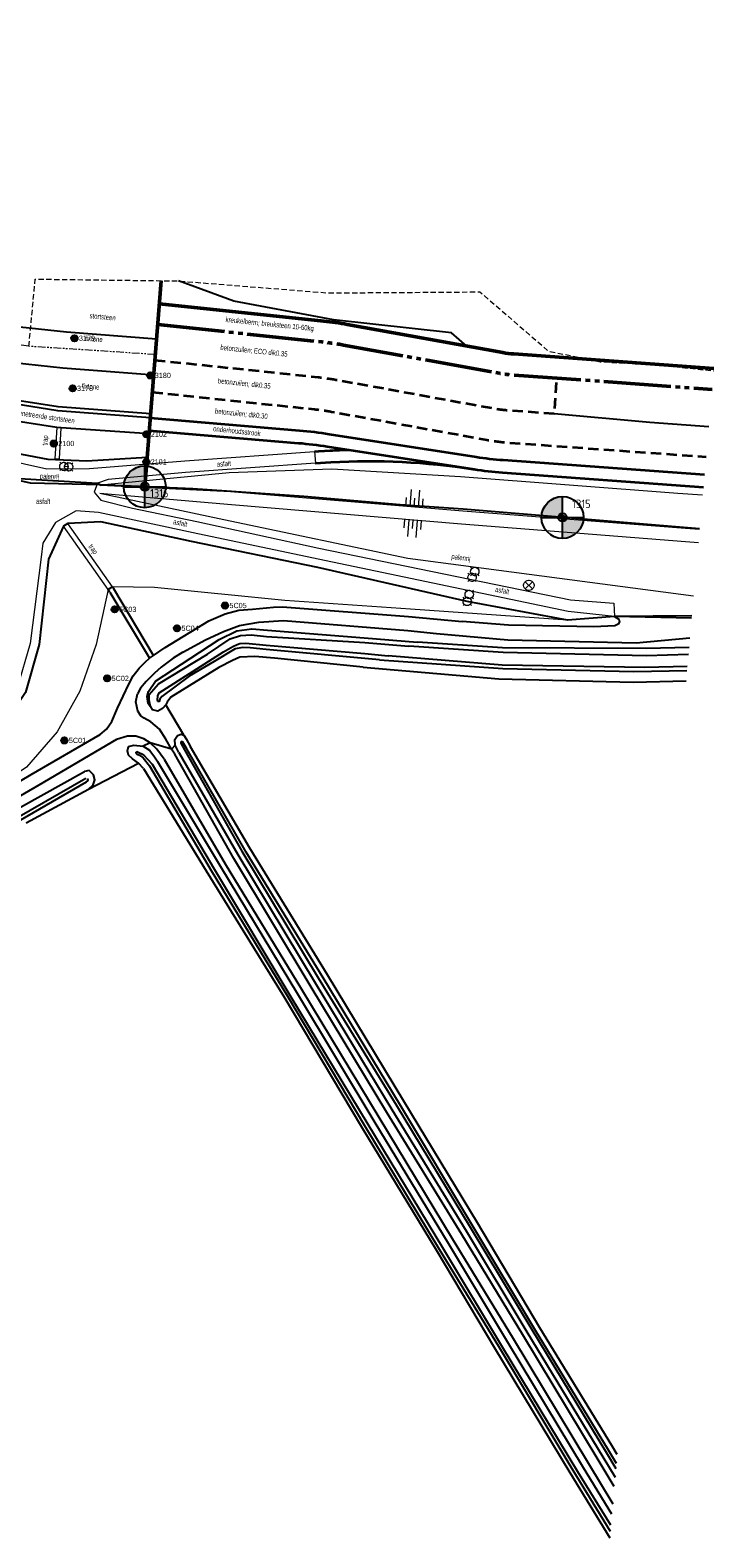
# Model space of a CAD drawing. Header units: metres. Extents: x 62183 to 64287, y 386037 to 390061.
# Tile 3 of 38: x 64124 to 64287, y 386037 to 386396. Entities that reach past the tile are written whole.
import ezdxf
from ezdxf.enums import TextEntityAlignment as Align

# ---------------------------------------------------------------- set-up
doc = ezdxf.new("R2010")
doc.units = ezdxf.units.M
for name, pattern in [('HIDDEN', [0.375, 0.25, -0.125]), ('JIS_09_08', [10.75, 8, -0.55, 0.55, -0.55, 0.55, -0.55]), ('PHANTOM2', [1.25, 0.625, -0.125, 0.125, -0.125, 0.125, -0.125])]:
    doc.linetypes.add(name, pattern=pattern)
doc.layers.get('0').update_dxf_attribs({"linetype": 'CONTINUOUS'})
for name, color, linetype in [('0 @ 0.5', 7, 'CONTINUOUS'), ('0 @ 1', 7, 'CONTINUOUS'), ('0 @ 5', 7, 'CONTINUOUS'), ('BS-BINNENKRUINLIJN-KPN', 253, 'CONTINUOUS'), ('BS-INSTEEK-SLOOT-KPN', 253, 'CONTINUOUS'), ('BS-OVERIG-KPN', 253, 'CONTINUOUS'), ('BS-SCHEIDINGSLIJN-TALUDBEKL', 253, 'CONTINUOUS'), ('BS-VLAKAFSLUITING', 253, 'CONTINUOUS'), ('BS-WATERLIJN-KPN', 253, 'CONTINUOUS')]:
    doc.layers.add(name, color=color, linetype=linetype)
for name, color, linetype, lineweight in [('BS-Boorpunten', 253, 'CONTINUOUS', 25), ('BS-Boorpuntnummer', 253, 'CONTINUOUS', 25), ('BS-Dijkpaal', 2, 'CONTINUOUS', 25), ('BS-Dijkpaalnr', 6, 'CONTINUOUS', 25), ('BS-KANT-KREUKELBERM', 35, 'PHANTOM2', 0), ('BS-KANT-VERHARDING', 253, 'CONTINUOUS', 0), ('BS-KRUINLIJN', 253, 'CONTINUOUS', 0), ('BS-OVERIGE-LIJNEN', 253, 'CONTINUOUS', 0), ('BS-OVERIGE-PUNTEN', 253, 'CONTINUOUS', 0), ('BS-OVERIGE-TEKSTEN', 253, 'CONTINUOUS', 0), ('BS-PAAL-STEEN', 253, 'CONTINUOUS', 0), ('BS-TEENLIJN', 11, 'CONTINUOUS', 0), ('BS-TRAP-CONTOUR', 253, 'CONTINUOUS', 0), ('BS-TUSSENBERM', 253, 'CONTINUOUS', 0), ('BS-VERKEERSBORD-BEHEER-WK', 253, 'CONTINUOUS', 0), ('BS-ZANDLIJN', 2, 'HIDDEN', 20), ('TM-Kreukelberm', 43, 'CONTINUOUS', 50), ('TM-Materiaalscheiding', 3, 'HIDDEN', 35), ('TM-onderhoudsweg', 3, 'CONTINUOUS', 35), ('TM-Teenconstructie', 20, 'JIS_09_08', 50)]:
    doc.layers.add(name, color=color, linetype=linetype, lineweight=lineweight)
doc.layers.add('THEORETISCHE_NULLIJN', color=125, linetype='CONTINUOUS', plot=False)
doc.styles.add('ISO', font='isocp.shx', dxfattribs={"height": 2.5})

# ---------------------------------------------------------------- blocks, each defined once
blk = doc.blocks.new('81', base_point=(62183.206022, 386036.879328))
at = {"layer": 'BS-OVERIGE-PUNTEN'}
blk.add_polyline3d([(62183.049772, 386036.410578, 0), (62182.924772, 386036.473078, 0), (62182.799772, 386036.598078, 0), (62182.737272, 386036.723078, 0), (62182.706022, 386036.848078, 0), (62182.737272, 386037.035578, 0), (62182.799772, 386037.160578, 0), (62182.924772, 386037.285578, 0), (62183.049772, 386037.348078, 0), (62183.174772, 386037.379328, 0), (62183.237272, 386037.379328, 0), (62183.362272, 386037.348078, 0), (62183.487272, 386037.285578, 0), (62183.612272, 386037.160578, 0), (62183.674772, 386037.035578, 0), (62183.706022, 386036.910578, 0), (62183.674772, 386036.723078, 0), (62183.612272, 386036.598078, 0), (62183.487272, 386036.473078, 0), (62183.362272, 386036.410578, 0), (62183.237272, 386036.379328, 0), (62183.174772, 386036.379328, 0)], close=True, dxfattribs=at)
for points in [[(62182.862272, 386037.223078, 0), (62182.706022, 386037.379328, 0)], [(62183.549772, 386037.223078, 0), (62183.706022, 386037.379328, 0)], [(62182.862272, 386036.535578, 0), (62182.706022, 386036.379328, 0)], [(62183.549772, 386036.535578, 0), (62183.706022, 386036.379328, 0)]]:
    blk.add_polyline3d(points, dxfattribs=at)
blk = doc.blocks.new('17', base_point=(65397.449219, 405320.3125))
at = {"layer": 'BS-VERKEERSBORD-BEHEER-WK'}
blk.add_lwpolyline([(65397.292969, 405319.84375), (65397.167969, 405319.90625), (65397.042969, 405320.03125), (65396.980469, 405320.15625), (65396.949219, 405320.28125), (65396.949219, 405320.34375), (65396.980469, 405320.46875), (65397.042969, 405320.59375), (65397.167969, 405320.71875), (65397.292969, 405320.78125), (65397.417969, 405320.8125), (65397.480469, 405320.8125), (65397.605469, 405320.78125), (65397.730469, 405320.71875), (65397.855469, 405320.59375), (65397.917969, 405320.46875), (65397.949219, 405320.34375), (65397.949219, 405320.28125), (65397.917969, 405320.15625), (65397.855469, 405320.03125), (65397.730469, 405319.90625), (65397.605469, 405319.84375), (65397.480469, 405319.8125), (65397.417969, 405319.8125)], close=True, dxfattribs=at)
for points in [[(65397.792969, 405320.65625), (65397.105469, 405319.96875)], [(65397.105469, 405320.65625), (65397.792969, 405319.96875)]]:
    blk.add_lwpolyline(points, dxfattribs=at)
blk = doc.blocks.new('dijkpaal')
at = {"layer": 'BS-Dijkpaal'}
h = blk.add_hatch(color=256, dxfattribs=at)
h.paths.add_polyline_path([(0, 0), (0, 1, 0.414214), (-1, 0)])
h.paths.add_polyline_path([(1, 0), (0, 0), (0, -1, 0.414214)])
for p, q in [((0, -1), (0, 1)), ((-1, 0), (1, 0))]:
    blk.add_line(p, q, dxfattribs=at)
blk.add_circle((0, 0), 1, dxfattribs=at)
blk = doc.blocks.new('*U744')
at = {"layer": '0 @ 0.5', "xscale": 0.5, "yscale": 0.5, "zscale": 0.5}
blk.add_blockref('dijkpaal', (64151.451, 386287.54), dxfattribs=at)
at = {"layer": '0 @ 1'}
blk.add_blockref('dijkpaal', (64151.451, 386287.54), dxfattribs=at)
at = {"layer": '0 @ 5', "xscale": 5, "yscale": 5, "zscale": 5}
blk.add_blockref('dijkpaal', (64151.451, 386287.54), dxfattribs=at)
blk = doc.blocks.new('*U745')
at = {"layer": '0 @ 0.5', "xscale": 0.5, "yscale": 0.5, "zscale": 0.5}
blk.add_blockref('dijkpaal', (64251.177, 386280.223), dxfattribs=at)
at = {"layer": '0 @ 1'}
blk.add_blockref('dijkpaal', (64251.177, 386280.223), dxfattribs=at)
at = {"layer": '0 @ 5', "xscale": 5, "yscale": 5, "zscale": 5}
blk.add_blockref('dijkpaal', (64251.177, 386280.223), dxfattribs=at)
blk = doc.blocks.new('S04')
at = {"color": 0}
for p, q in [((-1, 0), (-1, 4.01)), ((1, 0), (1, 4.01)), ((-2.01, 0), (-2.01, 2.01)), ((0, 0), (0, 2.01)), ((2.01, 0), (2.01, 2.01))]:
    blk.add_line(p, q, dxfattribs=at)
blk = doc.blocks.new('punt-boring')
at = {"layer": 'BS-Boorpunten'}
h = blk.add_hatch(color=8, dxfattribs=at)
h.dxf.hatch_style = 1
h.paths.add_polyline_path([(0.01, 1), (-0.87, -0.49), (0.86, -0.51)])
h = blk.add_hatch(color=1, dxfattribs=at)
h.dxf.hatch_style = 1
h.paths.add_polyline_path([(0.01, 1), (-0.87, -0.49), (0.86, -0.51)])
at = {"layer": 'BS-Boorpunten', "color": 8}
blk.add_lwpolyline([(0.01, 1), (-0.87, -0.49), (0.86, -0.51)], close=True, dxfattribs=at)
at = {"layer": 'BS-Boorpunten', "color": 1}
blk.add_lwpolyline([(0.01, 1), (-0.87, -0.49), (0.86, -0.51)], close=True, dxfattribs=at)
at = {"layer": 'BS-Boorpunten', "color": 8}
blk.add_circle((0, 0), 1, dxfattribs=at)
at = {"layer": 'BS-Boorpunten', "color": 1}
blk.add_circle((0, 0), 1, dxfattribs=at)
blk = doc.blocks.new('*U311', base_point=(64129.747, 386297.856))
at = {"layer": 'BS-Boorpunten', "xscale": 1.499999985, "yscale": 1.499999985, "zscale": 1.499999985}
blk.add_blockref('punt-boring', (64129.747, 386297.856), dxfattribs=at)
at = {"layer": 'BS-Boorpuntnummer', "linetype": 'ByBlock', "insert": (64131.867, 386297.856), "char_height": 2.5, "attachment_point": 4}
blk.add_mtext('2100', dxfattribs=at)
blk = doc.blocks.new('*U312', base_point=(64151.802, 386293.467))
at = {"layer": 'BS-Boorpunten', "xscale": 1.499999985, "yscale": 1.499999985, "zscale": 1.499999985}
blk.add_blockref('punt-boring', (64151.802, 386293.467), dxfattribs=at)
at = {"layer": 'BS-Boorpuntnummer', "linetype": 'ByBlock', "insert": (64153.922, 386293.467), "char_height": 2.5, "attachment_point": 4}
blk.add_mtext('2101', dxfattribs=at)
blk = doc.blocks.new('*U313', base_point=(64151.84, 386300.064))
at = {"layer": 'BS-Boorpunten', "xscale": 1.499999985, "yscale": 1.499999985, "zscale": 1.499999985}
blk.add_blockref('punt-boring', (64151.84, 386300.064), dxfattribs=at)
at = {"layer": 'BS-Boorpuntnummer', "linetype": 'ByBlock', "insert": (64153.96, 386300.064), "char_height": 2.5, "attachment_point": 4}
blk.add_mtext('2102', dxfattribs=at)
blk = doc.blocks.new('*U507', base_point=(64134.215, 386311.012))
at = {"layer": 'BS-Boorpunten', "xscale": 1.499999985, "yscale": 1.499999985, "zscale": 1.499999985}
blk.add_blockref('punt-boring', (64134.215, 386311.012), dxfattribs=at)
at = {"layer": 'BS-Boorpuntnummer', "linetype": 'ByBlock', "insert": (64136.335, 386311.012), "char_height": 2.5, "attachment_point": 4}
blk.add_mtext('3178', dxfattribs=at)
blk = doc.blocks.new('*U508', base_point=(64134.669, 386322.962))
at = {"layer": 'BS-Boorpunten', "xscale": 1.499999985, "yscale": 1.499999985, "zscale": 1.499999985}
blk.add_blockref('punt-boring', (64134.669, 386322.962), dxfattribs=at)
at = {"layer": 'BS-Boorpuntnummer', "linetype": 'ByBlock', "insert": (64136.789, 386322.962), "char_height": 2.5, "attachment_point": 4}
blk.add_mtext('3179', dxfattribs=at)
blk = doc.blocks.new('*U511', base_point=(64152.78, 386314.091))
at = {"layer": 'BS-Boorpunten', "xscale": 1.499999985, "yscale": 1.499999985, "zscale": 1.499999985}
blk.add_blockref('punt-boring', (64152.78, 386314.091), dxfattribs=at)
at = {"layer": 'BS-Boorpuntnummer', "linetype": 'ByBlock', "insert": (64154.9, 386314.091), "char_height": 2.5, "attachment_point": 4}
blk.add_mtext('3180', dxfattribs=at)
blk = doc.blocks.new('*U644', base_point=(64132.268, 386227.044))
at = {"layer": 'BS-Boorpunten', "xscale": 1.499999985, "yscale": 1.499999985, "zscale": 1.499999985}
blk.add_blockref('punt-boring', (64132.268, 386227.044), dxfattribs=at)
at = {"layer": 'BS-Boorpuntnummer', "linetype": 'ByBlock', "insert": (64134.388, 386227.044), "char_height": 2.5, "attachment_point": 4}
blk.add_mtext('5C01', dxfattribs=at)
blk = doc.blocks.new('*U645', base_point=(64142.472, 386241.837))
at = {"layer": 'BS-Boorpunten', "xscale": 1.499999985, "yscale": 1.499999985, "zscale": 1.499999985}
blk.add_blockref('punt-boring', (64142.472, 386241.837), dxfattribs=at)
at = {"layer": 'BS-Boorpuntnummer', "linetype": 'ByBlock', "insert": (64144.592, 386241.837), "char_height": 2.5, "attachment_point": 4}
blk.add_mtext('5C02', dxfattribs=at)
blk = doc.blocks.new('*U646', base_point=(64144.258, 386258.311))
at = {"layer": 'BS-Boorpunten', "xscale": 1.499999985, "yscale": 1.499999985, "zscale": 1.499999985}
blk.add_blockref('punt-boring', (64144.258, 386258.311), dxfattribs=at)
at = {"layer": 'BS-Boorpuntnummer', "linetype": 'ByBlock', "insert": (64146.378, 386258.311), "char_height": 2.5, "attachment_point": 4}
blk.add_mtext('5C03', dxfattribs=at)
blk = doc.blocks.new('*U647', base_point=(64159.154, 386253.8))
at = {"layer": 'BS-Boorpunten', "xscale": 1.499999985, "yscale": 1.499999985, "zscale": 1.499999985}
blk.add_blockref('punt-boring', (64159.154, 386253.8), dxfattribs=at)
at = {"layer": 'BS-Boorpuntnummer', "linetype": 'ByBlock', "insert": (64161.274, 386253.8), "char_height": 2.5, "attachment_point": 4}
blk.add_mtext('5C04', dxfattribs=at)
blk = doc.blocks.new('*U648', base_point=(64170.613, 386259.219))
at = {"layer": 'BS-Boorpunten', "xscale": 1.499999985, "yscale": 1.499999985, "zscale": 1.499999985}
blk.add_blockref('punt-boring', (64170.613, 386259.219), dxfattribs=at)
at = {"layer": 'BS-Boorpuntnummer', "linetype": 'ByBlock', "insert": (64172.733, 386259.219), "char_height": 2.5, "attachment_point": 4}
blk.add_mtext('5C05', dxfattribs=at)
blk = doc.blocks.new('A$C58CE76E8')
at = {"layer": 'BS-Boorpunten', "xscale": 0.5, "yscale": 0.5, "zscale": 0.5}
for name, p in [('*U508', (64134.669, 386322.962)), ('*U511', (64152.78, 386314.091)), ('*U507', (64134.215, 386311.012)), ('*U313', (64151.84, 386300.064)), ('*U311', (64129.747, 386297.856)), ('*U312', (64151.802, 386293.467)), ('*U646', (64144.258, 386258.311)), ('*U648', (64170.613, 386259.219)), ('*U647', (64159.154, 386253.8)), ('*U645', (64142.472, 386241.837)), ('*U644', (64132.268, 386227.044))]:
    blk.add_blockref(name, p, dxfattribs=at)
at = {"layer": 'BS-Boorpunten', "color": 253, "xscale": 0.5, "yscale": 0.5, "zscale": 0.5}
for name, p in [('*U508', (64134.669, 386322.962)), ('*U508', (64134.669, 386322.962)), ('*U508', (64134.669, 386322.962)), ('*U511', (64152.78, 386314.091)), ('*U511', (64152.78, 386314.091)), ('*U511', (64152.78, 386314.091)), ('*U507', (64134.215, 386311.012)), ('*U507', (64134.215, 386311.012)), ('*U507', (64134.215, 386311.012)), ('*U313', (64151.84, 386300.064)), ('*U313', (64151.84, 386300.064)), ('*U313', (64151.84, 386300.064)), ('*U311', (64129.747, 386297.856)), ('*U311', (64129.747, 386297.856)), ('*U311', (64129.747, 386297.856)), ('*U312', (64151.802, 386293.467)), ('*U312', (64151.802, 386293.467)), ('*U312', (64151.802, 386293.467)), ('*U646', (64144.258, 386258.311)), ('*U646', (64144.258, 386258.311)), ('*U646', (64144.258, 386258.311)), ('*U648', (64170.613, 386259.219)), ('*U648', (64170.613, 386259.219)), ('*U648', (64170.613, 386259.219)), ('*U647', (64159.154, 386253.8)), ('*U647', (64159.154, 386253.8)), ('*U647', (64159.154, 386253.8)), ('*U645', (64142.472, 386241.837)), ('*U645', (64142.472, 386241.837)), ('*U645', (64142.472, 386241.837)), ('*U644', (64132.268, 386227.044)), ('*U644', (64132.268, 386227.044)), ('*U644', (64132.268, 386227.044))]:
    blk.add_blockref(name, p, dxfattribs=at)
at = {"layer": 'BS-Boorpuntnummer', "color": 8, "xscale": 0.7499999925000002, "yscale": 0.7499999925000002, "zscale": 0.7499999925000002}
for p in [(64134.669, 386322.962), (64152.78, 386314.091), (64134.215, 386311.012), (64151.84, 386300.064), (64129.747, 386297.856), (64151.802, 386293.467), (64144.258, 386258.311), (64170.613, 386259.219), (64159.154, 386253.8), (64142.472, 386241.837), (64132.268, 386227.044)]:
    blk.add_blockref('punt-boring', p, dxfattribs=at)
at = {"layer": 'BS-Boorpuntnummer', "color": 8, "char_height": 1.25, "attachment_point": 4}
for s, insert in [('3179', (64135.729, 386322.962)), ('3180', (64153.84, 386314.091)), ('3178', (64135.275, 386311.012)), ('2102', (64152.9, 386300.064)), ('2100', (64130.807, 386297.856)), ('2101', (64152.862, 386293.467)), ('5C03', (64145.318, 386258.311)), ('5C05', (64171.673, 386259.219)), ('5C04', (64160.214, 386253.8)), ('5C02', (64143.532, 386241.837)), ('5C01', (64133.328, 386227.044))]:
    blk.add_mtext(s, dxfattribs=dict(at, insert=insert))

msp = doc.modelspace()

# ---------------------------------------------------------------- linework, layer by layer
at = {"layer": 'BS-BINNENKRUINLIJN-KPN'}
for points in [[(64153.28, 386234.37), (64152.23, 386235.89), (64152.04, 386237.5), (64152.37, 386238.75), (64154, 386241.17), (64162.31, 386246.62), (64169.25, 386251.12), (64173.4, 386253.16), (64177.04, 386253.64), (64180.79, 386253.32), (64203.81, 386251.49), (64216.58, 386250.48)], [(64281.39, 386249.21), (64271.12, 386248.98), (64236.82, 386249.15), (64216.58, 386250.48)]]:
    msp.add_lwpolyline(points, dxfattribs=at)
at = {"layer": 'BS-INSTEEK-SLOOT-KPN'}
for points in [[(64203.59, 386244.49), (64182.4, 386246.64), (64177.71, 386247.1), (64174.15, 386246.88), (64172.41, 386246.12), (64169.17, 386244.41), (64157.64, 386237.35), (64156.8, 386236.2), (64156.46, 386235.52), (64155.69, 386234.66), (64154.56, 386234), (64153.28, 386234.37), (64152.76, 386235.48), (64152.5, 386236.65), (64152.5, 386237.98), (64154.76, 386240.58), (64166.45, 386247.59), (64171.81, 386251.3), (64174.31, 386252.07), (64176.89, 386252.26), (64180.53, 386251.82), (64203.96, 386250.37), (64214.48, 386249.51)], [(64281.24, 386247.57), (64271.24, 386247.22), (64237.01, 386248.01), (64214.48, 386249.51)], [(64203.59, 386244.49), (64236, 386241.74), (64268.07, 386240.93), (64280.68, 386241.25)], [(64159.56, 386224.2), (64158.68, 386225.9), (64158.66, 386227.24), (64159.25, 386228.23), (64160.13, 386228.53), (64160.79, 386228.31), (64161.36, 386227.45), (64162.38, 386225.49)], [(64151.14, 386220.32), (64149.94, 386221.66), (64148.52, 386222.7), (64147.6, 386223.55), (64147.34, 386224.57), (64147.59, 386225.59), (64148.85, 386225.94), (64151.07, 386225.65), (64152.57, 386224.7), (64153.63, 386223.41), (64154.6, 386221.91)], [(64264.22, 386056.75), (64262.92, 386058.89), (64245.79, 386086.95), (64230.87, 386112.04), (64213.29, 386141.01), (64195.07, 386171.12), (64176.5, 386201.35), (64162.38, 386225.49)], [(64262.96, 386042.56), (64256.17, 386053.55), (64238.29, 386083.21), (64223.96, 386107.04), (64206.42, 386135.89), (64188.03, 386166.56), (64169.62, 386196.89), (64154.6, 386221.91)], [(64159.56, 386224.2), (64173.64, 386199.83), (64192.17, 386169.26), (64210.43, 386139.05), (64228.17, 386110.1), (64242.68, 386085.98), (64260.77, 386056.17), (64263.74, 386051.33)], [(64117.54, 386204.02), (64098.8, 386193.2), (64074.94, 386179.59), (64050.64, 386165.47), (64038.56, 386159.48), (64037.72, 386159.7), (64036.46, 386161.18), (64036.59, 386162.16), (64037.5, 386163.02), (64044.84, 386166.47), (64050.25, 386169.73), (64072.92, 386182.95), (64096.45, 386196.63), (64116.88, 386208.4), (64137.05, 386219.63)], [(64123.12, 386207.4), (64138, 386215.44), (64139.17, 386216.46), (64139.55, 386217.62), (64139.25, 386218.84), (64138.15, 386219.85), (64137.05, 386219.63)], [(64151.14, 386220.32), (64166.13, 386195.97), (64184.67, 386165.95), (64203.17, 386134.93), (64221.03, 386105.53), (64234.96, 386082.18), (64252.96, 386052.45), (64262.45, 386036.88)]]:
    msp.add_lwpolyline(points, dxfattribs=at)
at = {"layer": 'BS-KANT-KREUKELBERM', "ltscale": 3}
msp.add_lwpolyline([(64153.97, 386319.08), (64123.79, 386321.04), (64111.19, 386322.7), (64093.08, 386330.11), (64081.07, 386337.27), (64072.74, 386345.36), (64065.74, 386355.34)], dxfattribs=at)
at = {"layer": 'BS-KANT-VERHARDING'}
msp.add_lwpolyline([(64111.97, 386295.36), (64128.1, 386291.81), (64138.26, 386291.87), (64161, 386293.71), (64191.99, 386295.93), (64192.19, 386293.16), (64161.18, 386290.95), (64142.69, 386289.29), (64140.18, 386288.42), (64139.39, 386286.29), (64140.94, 386284.32), (64148.51, 386282.45), (64163.87, 386279.3), (64193.01, 386272.9), (64253.06, 386260.61), (64263.45, 386259.79), (64263.57, 386256.62), (64252.54, 386257.83), (64192.86, 386270.31), (64163, 386276.54), (64140.41, 386281.42), (64135.07, 386281.77), (64130.13, 386279.04), (64127.11, 386274.08), (64126.72, 386270.72), (64124.11, 386250.16), (64120.98, 386239.49)], dxfattribs=at)
at = {"layer": 'BS-KRUINLIJN'}
for points in [[(64283.61, 386274.17), (64280.52, 386274.39), (64227.05, 386278.59), (64172.13, 386283.2), (64140.74, 386285.92)], [(64140.96, 386287.92), (64171.94, 386286.41), (64227.35, 386281.84), (64280.58, 386277.69), (64283.9, 386277.44)]]:
    msp.add_lwpolyline(points, dxfattribs=at)
at = {"layer": 'BS-OVERIG-KPN'}
for points in [[(64143.72, 386263.69), (64142.75, 386263.02)], [(64143.13, 386262.43), (64142.75, 386263.02)], [(64143.13, 386262.43), (64152.62, 386246.63)], [(64144.05, 386263.18), (64143.72, 386263.69)], [(64153.51, 386247.28), (64144.05, 386263.18)], [(64114.07, 386212.89), (64124.35, 386218.89), (64140.77, 386228.49), (64142.34, 386229.77), (64143.61, 386231.59), (64144.96, 386234.73), (64147.62, 386240.45), (64148.67, 386242.44), (64150.09, 386244.29), (64151.53, 386245.7), (64152.62, 386246.63), (64153.51, 386247.28), (64156.34, 386249.23), (64166.71, 386255.57), (64170.62, 386257.26), (64173.89, 386258.15), (64177.21, 386258.36), (64182.15, 386258.84), (64184.36, 386258.89), (64214.44, 386256.57), (64227.25, 386255.4)], [(64263.57, 386256.62), (64264.61, 386255.93), (64264.78, 386255.32), (64264.49, 386254.75), (64263.69, 386254.36), (64258.65, 386254.12), (64238.32, 386254.55), (64227.25, 386255.4)], [(64282.01, 386256.19), (64263.57, 386256.62)], [(64160.5, 386248.07), (64165.98, 386251.06), (64170.27, 386253.04), (64174.1, 386254.43), (64178.67, 386255.28), (64184.6, 386255.63), (64214.24, 386253.29), (64221.09, 386252.56)], [(64221.09, 386252.56), (64238.14, 386251.06), (64268.73, 386250.36), (64281.59, 386251.5)], [(64160.5, 386248.07), (64158.24, 386246.66), (64155.36, 386244.55), (64153.8, 386243.13), (64151.75, 386241.1), (64150.46, 386239.51), (64149.74, 386238.19)], [(64158.59, 386223.75), (64157.81, 386224.99), (64156.5, 386227.36), (64154.99, 386229.71), (64152.93, 386231.52), (64151.3, 386232.33), (64150.53, 386232.9), (64149.8, 386233.99), (64149.3, 386236.22), (64149.74, 386238.19)], [(64160.79, 386228.31), (64156.46, 386235.52)], [(64156.05, 386222.58), (64154.34, 386224.94), (64152.72, 386226.49), (64151.26, 386227.44), (64149.3, 386228.07), (64147.3, 386228.09), (64144.69, 386227.24), (64126.19, 386216.38), (64115.84, 386210.41), (64095.28, 386198.55), (64071.32, 386184.82), (64044.13, 386169.11), (64039.18, 386166.32), (64034.97, 386164.62), (64023.3, 386161.14), (64011.97, 386157.06), (64005.42, 386153.91), (63984.36, 386141.52), (63957.94, 386126.11), (63951.85, 386122.49)], [(64138, 386215.44), (64149.94, 386221.66)], [(64156.05, 386222.58), (64170.68, 386197.62), (64188.86, 386167.7), (64207.34, 386137.22), (64224.86, 386108.23), (64239.4, 386084.42), (64257.36, 386054.57), (64263.18, 386045.02)], [(64263.54, 386049.1), (64259.66, 386055.51), (64241.69, 386085.29), (64227.17, 386109.22), (64209.21, 386138.28), (64191.14, 386168.24), (64172.74, 386198.88), (64158.59, 386223.75)]]:
    msp.add_lwpolyline(points, dxfattribs=at)
at = {"layer": 'BS-OVERIGE-LIJNEN'}
msp.add_lwpolyline([(64133.3, 386292.29), (64132.15, 386292.39)], dxfattribs=at)
at = {"layer": 'BS-SCHEIDINGSLIJN-TALUDBEKL'}
for points in [[(64152.84, 386304.91), (64130.74, 386306.62), (64105.58, 386310.47), (64090.65, 386317.01), (64077.53, 386325.59), (64062.89, 386338.07), (64048.86, 386356.9), (64025.33, 386392.97), (64010.01, 386416.56), (63981.37, 386459.39), (63954.4, 386499.95), (63929.15, 386538.02), (63899.82, 386582.03), (63870.62, 386625.54), (63844.16, 386665.99), (63818.56, 386703.12), (63784.29, 386756.04), (63755.23, 386799.7), (63733.29, 386832.4), (63717.53, 386856.26), (63689.73, 386898.04), (63666.61, 386932.79), (63639.83, 386973.31)], [(64152.77, 386303.95), (64130.69, 386305.67), (64105.3, 386309.68), (64090.33, 386316.32), (64077.06, 386324.89), (64062.03, 386337.28), (64047.5, 386356.19), (64023.65, 386392.05), (64008.76, 386415.81), (63980.12, 386458.56), (63952.7, 386498.89), (63927.47, 386537.01), (63900.66, 386577.13), (63898.07, 386581.01), (63869.16, 386624.74), (63842.44, 386664.86), (63817.49, 386702.31), (63782.67, 386754.99), (63754.03, 386798.03), (63731.69, 386831.2), (63715.54, 386855.32), (63687.96, 386896.93), (63665.02, 386931.62), (63638.16, 386972.06)], [(64154.26, 386322.76), (64132.78, 386324.41), (64121.62, 386325.61), (64110.61, 386327.81), (64099.19, 386332.81), (64088.28, 386339.95), (64083.92, 386343.18), (64080.74, 386345.74), (64076.04, 386350.39), (64063.95, 386366.6), (64061.74, 386365.13), (64038.35, 386401.69), (64027.66, 386417.94), (63994.18, 386468.44), (63972.46, 386501.59), (63942.83, 386546.73), (63917.2, 386585.72), (63884.29, 386634.96), (63861.48, 386668.96), (63832.66, 386712.36), (63806.32, 386751.21)], [(64153.58, 386314.14), (64131.92, 386315.8), (64120.08, 386317.1), (64108.06, 386319.49), (64095.06, 386325.18), (64083.09, 386333.01), (64069.69, 386344.44), (64056.74, 386361.8)], [(64228.31, 386321.1), (64224.7, 386324.23), (64196.51, 386327.35), (64172.73, 386331.81), (64159.48, 386336.63)], [(64075.32, 386322.61), (64086.42, 386310.77), (64099.55, 386302.21), (64112.31, 386297.11), (64128.31, 386294.09), (64137.62, 386293.74), (64152.03, 386294.63)], [(64152.47, 386300.2), (64131.49, 386301.59), (64130.44, 386301.65), (64103.79, 386305.84), (64088.88, 386312.59), (64075.32, 386322.61)], [(64249.23, 386305.01), (64272.04, 386302.95), (64286.08, 386301.88)], [(64252.39, 386255.77), (64228.43, 386260.2), (64192.76, 386268.27), (64162.64, 386274.46), (64140.96, 386279.22), (64133.06, 386278.76), (64132.06, 386278.14), (64128.45, 386270.31), (64126.26, 386249.9), (64122.94, 386238.49), (64117, 386229.53), (64106.19, 386221.1), (64087.44, 386207.55)]]:
    msp.add_lwpolyline(points, dxfattribs=at)
at = {"layer": 'BS-TEENLIJN'}
for points in [[(64282.48, 386261.48), (64214.24, 386270.47), (64171.86, 386279.33), (64140.74, 386285.92)], [(64252.39, 386255.77), (64214.86, 386258.35), (64184.88, 386260.46), (64153.79, 386263.55), (64143.72, 386263.69), (64142.75, 386263.02), (64139.82, 386249.95), (64135.92, 386238.78), (64130.51, 386229.07), (64123.19, 386220.7), (64113.5, 386214.13), (64092.79, 386202.07)]]:
    msp.add_lwpolyline(points, dxfattribs=at)
at = {"layer": 'BS-TRAP-CONTOUR'}
for points in [[(64130.44, 386301.65), (64129.98, 386294.21), (64131.1, 386294.2), (64131.49, 386301.59)], [(64142.75, 386263.02), (64132.06, 386278.14)], [(64143.72, 386263.69), (64133.06, 386278.76)]]:
    msp.add_lwpolyline(points, dxfattribs=at)
at = {"layer": 'BS-TUSSENBERM'}
msp.add_lwpolyline([(64284.63, 386285.53), (64278.7, 386285.95), (64226.81, 386289.93), (64196.13, 386291.76), (64171.57, 386290.9), (64140.96, 386287.92)], dxfattribs=at)
at = {"layer": 'BS-VLAKAFSLUITING'}
for points in [[(64112.59, 386290.97), (64117.6, 386289.78), (64140.18, 386288.42), (64140.96, 386287.92)], [(64282.06, 386256.79), (64263.57, 386256.62), (64252.39, 386255.77)], [(64158.68, 386225.9), (64157.81, 386224.99), (64152.72, 386226.49), (64151.07, 386225.65)]]:
    msp.add_lwpolyline(points, dxfattribs=at)
at = {"layer": 'BS-WATERLIJN-KPN'}
for points in [[(64207.52, 386246.31), (64180.42, 386248.74), (64176.59, 386249.15), (64174.84, 386249.22), (64173.07, 386248.87), (64167.98, 386245.85), (64162.04, 386242.34), (64155.54, 386237.5), (64155.02, 386236.9), (64154.88, 386236.33), (64154.59, 386236.35), (64154.52, 386236.67), (64154.61, 386237.65), (64154.92, 386238.43), (64170.26, 386248.2), (64172.5, 386249.48), (64173.53, 386249.9), (64174.12, 386250.14), (64175.55, 386250.21), (64180.43, 386249.77), (64203.97, 386247.75), (64209.55, 386247.24)], [(64207.52, 386246.31), (64236.91, 386244.21), (64268.21, 386243.51), (64280.9, 386243.71)], [(64280.98, 386244.68), (64270.87, 386244.48), (64236.75, 386245), (64209.55, 386247.24)], [(64153.26, 386221.29), (64151.19, 386223.5), (64149.55, 386224.35), (64149.32, 386224.14), (64149.6, 386223.77), (64150.16, 386223.54), (64151.06, 386222.93), (64152.59, 386220.98)], [(64161.46, 386225.07), (64160.54, 386226.62), (64160.21, 386226.79), (64160.06, 386226.65), (64160.04, 386226.4), (64160.9, 386224.81)], [(64160.9, 386224.81), (64174.64, 386200.67), (64192.82, 386170.47), (64211.51, 386140.15), (64229.17, 386111.01), (64243.87, 386086.57), (64261.65, 386057.17), (64263.93, 386053.43)], [(64264.04, 386054.63), (64262.13, 386057.75), (64244.73, 386086.33), (64229.79, 386111.23), (64212.5, 386139.95), (64194.04, 386170.42), (64175.64, 386200.39), (64161.46, 386225.07)], [(64152.59, 386220.98), (64167.31, 386196.05), (64185.54, 386166.06), (64203.88, 386135.21), (64221.73, 386105.74), (64235.88, 386082.59), (64253.64, 386052.99), (64262.59, 386038.45)], [(64262.72, 386039.9), (64254.82, 386052.65), (64236.84, 386082.36), (64222.61, 386106.07), (64204.78, 386135.47), (64186.42, 386165.8), (64168.15, 386196.17), (64153.26, 386221.29)], [(64137.35, 386217.95), (64117.73, 386206.65), (64097.38, 386195.07), (64073.64, 386181.45), (64050.48, 386167.78), (64045.81, 386165.1), (64042.37, 386163.24), (64038.52, 386161.54), (64038.36, 386161.3), (64038.42, 386161.05), (64038.8, 386160.87), (64042.89, 386162.88), (64050.51, 386167.09), (64073.94, 386180.78), (64097.95, 386194.4), (64118.26, 386206.03), (64137.56, 386217.17), (64137.87, 386217.39), (64137.95, 386217.69), (64137.79, 386217.96)]]:
    msp.add_lwpolyline(points, dxfattribs=at)
at = {"layer": 'BS-ZANDLIJN', "ltscale": 5, "flags": 128}
msp.add_lwpolyline([(64123.79, 386321.04), (64125.3, 386337.07), (64159.48, 386336.63), (64195.26, 386333.77), (64231.48, 386334.02), (64247.81, 386319.9), (64260.14, 386317.36), (64274.85, 386316.52), (64287.27, 386315.19)], dxfattribs=at)
at = {"layer": 'THEORETISCHE_NULLIJN'}
msp.add_lwpolyline([(64283.91, 386277.49), (64255.24, 386279.88), (64227.43, 386282.23), (64212.41, 386283.2), (64189.45, 386285.24), (64162.91, 386287.02), (64140.84, 386288.02), (64124.14, 386288.44), (64099.44, 386293.86)], dxfattribs=at)
at = {"layer": 'TM-Kreukelberm', "color": 253}
msp.add_lwpolyline([(64151.45, 386287.41), (64155.37, 386336.68)], dxfattribs=at)
msp.add_lwpolyline([(64287.32, 386315.75), (64239.55, 386319.21, -0.026819), (64236.93, 386319.54), (64199.79, 386326.27, 0.018667), (64194.22, 386327.07), (64154.94, 386331.2)], format="xyb", dxfattribs=at)
at = {"layer": 'TM-Materiaalscheiding', "color": 253, "ltscale": 10, "flags": 128}
for points in [[(64153.86, 386317.77), (64192.81, 386313.68, -0.018667), (64197.39, 386313.02), (64234.52, 386306.29, 0.026819), (64238.58, 386305.77), (64249.23, 386305.01), (64249.84, 386313.45)], [(64153.25, 386310.1), (64192.01, 386306.03, -0.018667), (64196.01, 386305.45), (64233.15, 386298.72, 0.026819), (64238.02, 386298.1), (64285.44, 386294.68)]]:
    msp.add_lwpolyline(points, format="xyb", dxfattribs=at)
at = {"layer": 'TM-onderhoudsweg', "color": 253}
for points in [[(64152.76, 386303.99), (64188.39, 386300.97, -0.017367), (64195.49, 386300.12), (64230.53, 386294.68), (64230.53, 386294.68, 0.020484), (64237.04, 386293.94), (64285.07, 386290.47)], [(64152.51, 386301), (64188.14, 386297.98, -0.017367), (64195.03, 386297.16), (64230.07, 386291.72, 0.020484), (64236.83, 386290.95), (64284.85, 386287.48)], [(64191.99, 386295.93), (64192.99, 386296.02), (64195.73, 386296.18, -0.006698), (64200.09, 386296.37, -0.006698)], [(64192.15, 386293.16), (64195.89, 386293.38, -0.053182), (64229.8, 386291.76), (64230.07, 386291.72)]]:
    msp.add_lwpolyline(points, format="xyb", dxfattribs=at)
at = {"layer": 'TM-Teenconstructie', "color": 253, "ltscale": 2, "flags": 128}
msp.add_lwpolyline([(64154.54, 386326.21), (64193.7, 386322.09, -0.018667), (64198.9, 386321.35), (64236.04, 386314.62, 0.026819), (64239.19, 386314.22), (64286.88, 386310.77)], format="xyb", dxfattribs=at)

# ---------------------------------------------------------------- block references
for name in ['*U744', '*U745']:
    msp.add_blockref(name, (0, 0))
at = {"layer": 'BS-Boorpunten', "color": 253}
msp.add_blockref('A$C58CE76E8', (0, 0), dxfattribs=at)
at = {"layer": 'BS-KRUINLIJN'}
for p, rotation in [((64215.77, 386282.79), 355.2824089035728), ((64215.47, 386279.56), 175.197918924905)]:
    msp.add_blockref('S04', p, dxfattribs=dict(at, rotation=rotation))
at = {"layer": 'BS-PAAL-STEEN', "xscale": 2, "yscale": 2, "zscale": 2}
for p in [(64132.15, 386292.39), (64133.3, 386292.29), (64230.24, 386267.34), (64229.6, 386265.95), (64228.43, 386260.2), (64228.92, 386261.86)]:
    msp.add_blockref('81', p, dxfattribs=at)
at = {"layer": 'BS-VERKEERSBORD-BEHEER-WK', "xscale": 2.5, "yscale": 2.5, "zscale": 2.5}
msp.add_blockref('17', (64243.13, 386264.04), dxfattribs=at)

# ---------------------------------------------------------------- texts
at = {"layer": 'BS-Dijkpaalnr', "style": 'ISO'}
for s, p in [('1316', (64152.74, 386285.01)), ('1315', (64253.52, 386282.47))]:
    msp.add_text(s, height=2, dxfattribs=at).set_placement(p)
at = {"layer": 'BS-OVERIGE-TEKSTEN', "width": 0.68}
for s, rotation, p in [('stortsteen', 354.6558, (64141.4, 386328.07)), ('kreukelberm; breuksteen 10-60kg', 354.0917, (64181.27, 386326.22)), ('fixtone', 355.8296, (64139.32, 386322.82)), ('betonzuilen; ECO dik0.35 ', 354.0917, (64177.71, 386319.89)), ('fixtone', 355.5981, (64138.53, 386311.5)), ('betonzuilen; dik0.35 ', 354.0917, (64175.4, 386312.08)), ('asfalt gepenetreerde stortsteen', 351.6335, (64124.98, 386304.52)), ('betonzuilen; dik0.30 ', 354.0917, (64174.7, 386304.87)), ('onderhoudsstrook', 354.0917, (64173.45, 386300.86)), ('trap', 86.9689, (64127.85, 386298.59)), ('asfalt', 4.0821, (64170.34, 386293.06)), ('palenrij', 357.1999, (64128.66, 386289.85)), ('asfalt', 359.226, (64127.18, 386284.11)), ('asfalt', 347.8044, (64159.92, 386278.94)), ('trap', 305.2823, (64138.99, 386272.55)), ('palenrij', 352.497, (64226.92, 386270.51)), ('asfalt', 348.1934, (64236.79, 386262.83))]:
    msp.add_text(s, height=1.25, rotation=rotation, dxfattribs=at).set_placement(p, align=Align.MIDDLE)

doc.saveas('drawing.dxf')
